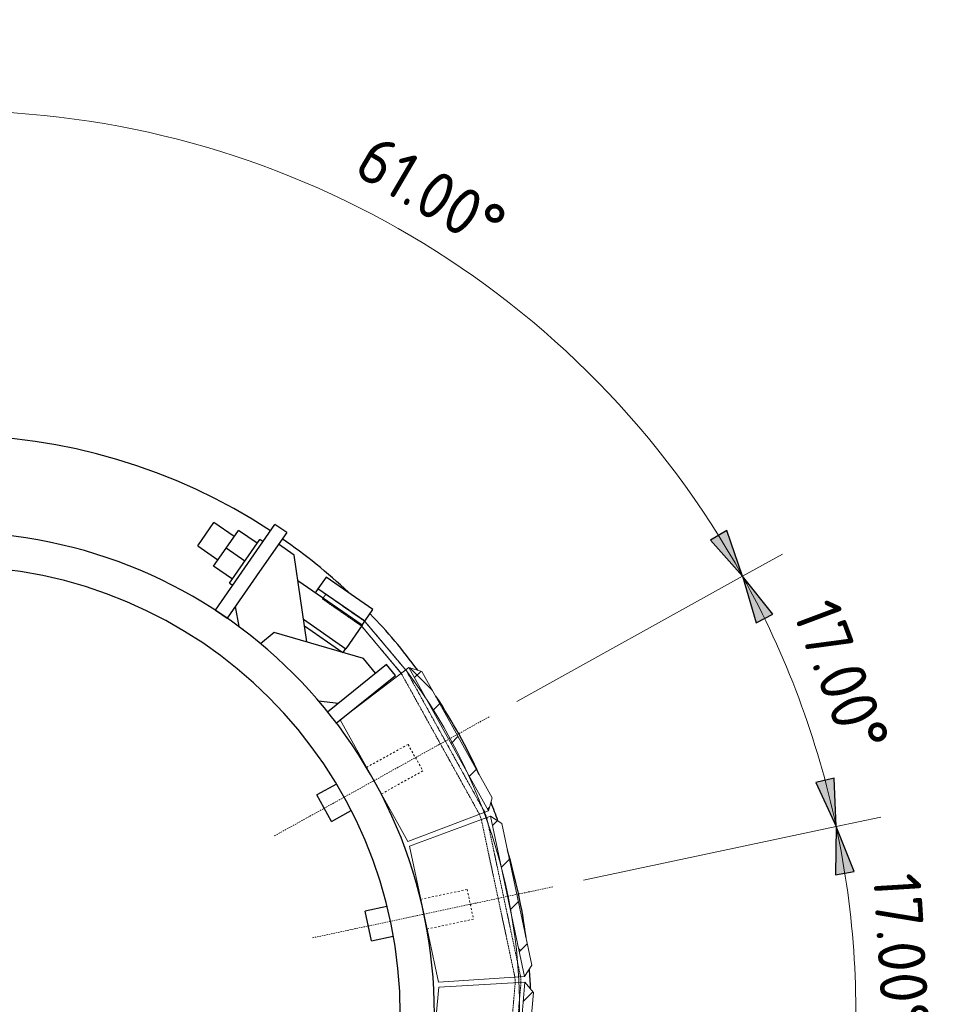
# Model space of a CAD drawing. Header units: millimetres. Extents: x -234509 to -203707, y -19731 to 120094.
# Tile 67 of 72: x -233407 to -232444, y 119056 to 120094. Entities that reach past the tile are written whole.
import ezdxf

# ---------------------------------------------------------------- set-up
doc = ezdxf.new("R2010")
doc.units = ezdxf.units.MM
doc.linetypes.add('Hhidden', pattern=[2.5, 1.5, -1])
doc.linetypes.add('XX-HIDDEN', pattern=[4, 2, -2])
for name, color, linetype, lineweight in [('N-CO-BC-BETONVORM-G', 50, 'Continuous', 25), ('N-CO-BC-BETONVORM-G-1', 50, 'Continuous', 18), ('N-CO-BC-BETONVORM-G-2', 50, 'XX-HIDDEN', 18), ('N-CO-BC-BETONVORM-G-3', 50, 'Hhidden', 18), ('N-CO-BC-BETONVORM-GN', 10, 'XX-HIDDEN', 18), ('N-CO-HC-HOUTVORM-G', 30, 'Continuous', 18), ('N-CO-KC-KUNSTSTOFVORM-G', 7, 'Continuous', 13), ('N-CO-SC-STAALVORM-G', 10, 'Continuous', 25), ('X-XX-AL-CONSTRUCTIELIJN-G-1', 7, 'Hhidden', 18), ('X-XX-AL-CONSTRUCTIELIJN-G-2', 7, 'Continuous', 18), ('X-XX-AL-M', 7, 'Continuous', 18), ('X-XX-AL-M-20', 7, 'Continuous', 18), ('X_XX_AL_DETAIL1_G', 7, 'Continuous', 13)]:
    doc.layers.add(name, color=color, linetype=linetype, lineweight=lineweight)
doc.styles.add('NLCS-ISO', font='NLCS-ISO.ttf', dxfattribs={"height": 50})
doc.dimstyles.new('2_5_NLCS_arrow_fill_12', dxfattribs={"dimscale": 304.8, "dimtxt": 50.137748, "dimasz": 0.164042, "dimexe": 0.15748, "dimexo": 0.104987, "dimgap": 0.032808, "dimtad": 1, "dimdec": 0, "dimzin": 0, "dimdsep": 46, "dimtxsty": 'NLCS-ISO', "dimsah": 1, "dimcen": 0.09, "dimazin": 0, "dimtfac": 1, "dimtdec": 4, "dimtix": 1, "dimtmove": 0, "dimatfit": 3, "dimfxl": 1, "dimtvp": 1, "dimtolj": 1, "dimtzin": 0, "dimarcsym": 2})
doc.dimstyles.new('2_5_NLCS_arrow_fill_13', dxfattribs={"dimscale": 304.8, "dimtxt": 50.137748, "dimasz": 0.164042, "dimexe": 0.15748, "dimexo": 0.104987, "dimgap": 0.032808, "dimtad": 1, "dimdec": 0, "dimzin": 0, "dimdsep": 46, "dimtxsty": 'NLCS-ISO', "dimsah": 1, "dimcen": 0.09, "dimazin": 0, "dimtfac": 1, "dimtdec": 4, "dimtix": 1, "dimtmove": 0, "dimatfit": 3, "dimfxl": 1, "dimtvp": 1, "dimtolj": 1, "dimtzin": 0, "dimarcsym": 2})
doc.dimstyles.new('2_5_NLCS_arrow_fill_14', dxfattribs={"dimscale": 304.8, "dimtxt": 50.137748, "dimasz": 0.164042, "dimexe": 0.15748, "dimexo": 0.104987, "dimgap": 0.032808, "dimtad": 1, "dimdec": 0, "dimzin": 0, "dimdsep": 46, "dimtxsty": 'NLCS-ISO', "dimsah": 1, "dimcen": 0.09, "dimazin": 0, "dimtfac": 1, "dimtdec": 4, "dimtix": 1, "dimtmove": 0, "dimatfit": 3, "dimfxl": 1, "dimtvp": 1, "dimtolj": 1, "dimtzin": 0, "dimarcsym": 2})

# ---------------------------------------------------------------- blocks, each defined once
blk = doc.blocks.new('GM_Wrijfstijl_boven_beschermpaal - GM_Wrijfstijl_boven_beschermpaal-V4-Bovenaanzicht - Uitwellingerga Copy 1 - Dependent 2')
at = {"layer": 'N-CO-BC-BETONVORM-G-1'}
h = blk.add_hatch(dxfattribs=at)
h.set_pattern_fill('ACO-HOUT_01', color=256, style=0, pattern_type=2)
h.set_pattern_definition([(123, (164987.016, 203116.672), (-31.9533486, -20.750747), []), (213, (164987.016, 203116.672), (-43.15595, -73.454843), [95.25, -57.15])])
h.paths.add_polyline_path([(86.3, 90), (76.3, 100), (-76.3, 100), (-86.1, 90), (20.2, 90)], flags=0)
at = {"layer": 'N-CO-HC-HOUTVORM-G'}
for p, q in [((-76.3, 100), (-86.3, 90)), ((76.3, 100), (-76.3, 100)), ((86.3, 90), (76.3, 100)), ((-86.3, 90), (86.3, 90))]:
    blk.add_line(p, q, dxfattribs=at)
at = {"layer": 'N-CO-KC-KUNSTSTOFVORM-G'}
for p, q in [((86.3, 90), (-86.3, 90)), ((-86.3, 90), (-73.3, 0)), ((73.3, 0), (86.3, 90)), ((-73.3, 0), (73.3, 0))]:
    blk.add_line(p, q, dxfattribs=at)
blk = doc.blocks.new('GM_Wrijfstijl_boven_beschermpaal - GM_Wrijfstijl_boven_beschermpaal-V5-Bovenaanzicht - Uitwellingerga Copy 1 - Dependent 2')
at = {"layer": 'N-CO-BC-BETONVORM-G-1'}
h = blk.add_hatch(dxfattribs=at)
h.set_pattern_fill('ACO-HOUT_01', color=256, style=0, pattern_type=2)
h.set_pattern_definition([(106, (217311.96, 145981.707), (-36.6240706, -10.501783), []), (196, (217311.96, 145981.707), (-62.746358, -57.627637), [95.25, -57.15])])
h.paths.add_polyline_path([(86.3, 90), (76.3, 100), (-76.3, 100), (-86.3, 90), (53.3, 90)], flags=0)
at = {"layer": 'N-CO-HC-HOUTVORM-G'}
for p, q in [((-76.3, 100), (-86.3, 90)), ((76.3, 100), (-76.3, 100)), ((86.3, 90), (76.3, 100)), ((-86.3, 90), (86.3, 90))]:
    blk.add_line(p, q, dxfattribs=at)
at = {"layer": 'N-CO-KC-KUNSTSTOFVORM-G'}
for p, q in [((86.3, 90), (-86.3, 90)), ((-86.3, 90), (-73.3, 0)), ((73.3, 0), (86.3, 90)), ((-73.3, 0), (73.3, 0))]:
    blk.add_line(p, q, dxfattribs=at)
blk = doc.blocks.new('GM_Wrijfstijl_boven_beschermpaal - GM_Wrijfstijl_boven_beschermpaal-V7-Bovenaanzicht - Uitwellingerga Copy 1 - Dependent 2')
at = {"layer": 'N-CO-BC-BETONVORM-G-1'}
h = blk.add_hatch(dxfattribs=at)
h.set_pattern_fill('ACO-HOUT_01', color=256, style=0, pattern_type=2)
h.set_pattern_definition([(140, (98243.776, 242456.778), (-24.490208, -29.1862933), []), (230, (98243.776, 242456.778), (-19.7941226, -82.8627945), [95.25, -57.15])])
h.paths.add_polyline_path([(86.3, 90), (76.3, 100), (-76.3, 100), (-86.3, 90), (51.6, 90)], flags=0)
at = {"layer": 'N-CO-HC-HOUTVORM-G'}
for p, q in [((-76.3, 100), (-86.3, 90)), ((76.3, 100), (-76.3, 100)), ((86.3, 90), (76.3, 100)), ((-86.3, 90), (86.3, 90))]:
    blk.add_line(p, q, dxfattribs=at)
at = {"layer": 'N-CO-KC-KUNSTSTOFVORM-G'}
for p, q in [((86.3, 90), (-86.3, 90)), ((-86.3, 90), (-73.3, 0)), ((73.3, 0), (86.3, 90)), ((-73.3, 0), (-5.1, 0)), ((-3.4, 0), (73.3, 0))]:
    blk.add_line(p, q, dxfattribs=at)
blk = doc.blocks.new('GM_type2 - GM_type2-3480043-Bovenaanzicht - Uitwellingerga Copy 1 - Dependent 2')
at = {"layer": 'N-CO-SC-STAALVORM-G'}
for p, q in [((7.5, 80), (-7.5, 80)), ((-7.5, 80), (-7.5, 0.1)), ((7.5, 0), (7.5, 80)), ((6.3, 0), (7.5, 0))]:
    blk.add_line(p, q, dxfattribs=at)
blk = doc.blocks.new('GM_type3 - GM_type3-3483063-Bovenaanzicht - Uitwellingerga Copy 1 - Dependent 2')
at = {"layer": 'N-CO-SC-STAALVORM-G'}
for p, q in [((7.5, 110), (-7.5, 110)), ((-7.5, 60), (-7.5, 110)), ((7.5, 110), (7.5, 60)), ((-7.5, 0), (-7.5, 60)), ((7.5, 60), (7.5, 0)), ((-7.5, 0), (7.5, 0))]:
    blk.add_line(p, q, dxfattribs=at)
blk = doc.blocks.new('GM_type5 - GM_type5-3483963-Bovenaanzicht - Uitwellingerga Copy 1 - Dependent 2')
at = {"layer": 'N-CO-SC-STAALVORM-G'}
for p, q in [((4.8, 95.2), (-15.2, 95.2)), ((67.9, 27.5), (4.8, 95.2)), ((-15.2, 15.2), (0, 0))]:
    blk.add_line(p, q, dxfattribs=at)
blk.add_arc((-15.2, -507.8), 508, 87.0535, 88.2822, dxfattribs=at)
blk = doc.blocks.new('GM_type4 - GM_type4-3520903-Bovenaanzicht - Uitwellingerga Copy 1 - Dependent 2')
at = {"layer": 'N-CO-SC-STAALVORM-G'}
for p, q in [((100.3, -9), (100.3, 9.8)), ((15, -0.3), (0, -15.2)), ((20, -65.2), (100.3, -9)), ((0, -65.2), (20, -65.2))]:
    blk.add_line(p, q, dxfattribs=at)
blk = doc.blocks.new('GM_M30 - M20-3491457-Bovenaanzicht - Uitwellingerga Copy 1 - Dependent 2')
at = {"layer": 'N-CO-SC-STAALVORM-G'}
for p, q in [((-233219.2, 119539.4), (-233202.1, 119564.1)), ((-233180.8, 119549.3), (-233202.1, 119564.1)), ((-233189.3, 119536.9), (-233176.2, 119555.8)), ((-233156.5, 119542.2), (-233176.2, 119555.8)), ((-233185.6, 119500.2), (-233153.6, 119546.3)), ((-233150.4, 119544), (-233153.6, 119546.3)), ((-233219.2, 119539.4), (-233197.9, 119524.6)), ((-233202.4, 119518), (-233189.3, 119536.9)), ((-233169.6, 119523.3), (-233189.3, 119536.9)), ((-233182.7, 119504.4), (-233202.4, 119518)), ((-233046, 119455.8), (-233113.6, 119502.7)), ((-233185.6, 119500.2), (-233182.3, 119498)), ((-233107.7, 119462.1), (-233063.1, 119431.1)), ((-233046, 119455.8), (-233063.1, 119431.1))]:
    blk.add_line(p, q, dxfattribs=at)
blk = doc.blocks.new('GM_type7 - GM_type7-3490173-Bovenaanzicht - Uitwellingerga Copy 1 - Dependent 2')
at = {"layer": 'N-CO-SC-STAALVORM-G'}
for p, q in [((20, 60), (15, 60)), ((20, 0), (20, 60)), ((-20, 49.6), (-20, 0.1)), ((-20, 0), (-15, 0)), ((15, 0), (20, 0))]:
    blk.add_line(p, q, dxfattribs=at)
blk = doc.blocks.new('GM_type6 - GM_type6-3496029-Bovenaanzicht - Uitwellingerga Copy 1 - Dependent 2')
at = {"layer": 'N-CO-SC-STAALVORM-G'}
for p, q in [((7.5, 60), (-7.5, 60)), ((7.5, 0), (7.5, 60)), ((-7.5, 0), (7.5, 0))]:
    blk.add_line(p, q, dxfattribs=at)
blk = doc.blocks.new('GM_buispaal-Blauwverlaat - GM_buispaal-Blauwverlaat-3493027-Bovenaanzicht - Uitwellingerga Copy 1 - Dependent 2')
at = {"layer": 'N-CO-SC-STAALVORM-G'}
for radius, start, end in [(610, 56.6633, 123.3367), (610, 56.6633, 123.3367), (508, 360, 180), (610, 46.8375, 55.2541), (610, 46.8375, 55.2541), (472, 0, 180), (610, 36.5054, 43.8066), (610, 36.5054, 43.8066), (610, 24.456, 33.3438), (610, 24.456, 33.3438), (610, 19.5252, 21.4726), (610, 19.5252, 21.4726), (610, 7.6333, 16.5169), (610, 7.6333, 16.5169), (610, 2.5368, 4.4913), (610, 2.5368, 4.4913)]:
    blk.add_arc((0, 0), radius, start, end, dxfattribs=at)
blk = doc.blocks.new('GM_Type10 - GM_Type10-V17-Bovenaanzicht - Uitwellingerga Copy 1 - Dependent 2')
at = {"layer": 'N-CO-BC-BETONVORM-GN'}
for p, q in [((-16, 50), (-16, 0)), ((-16, 50), (16, 50)), ((16, 0), (16, 50))]:
    blk.add_line(p, q, dxfattribs=at)
at = {"layer": 'N-CO-SC-STAALVORM-G'}
for p, q in [((-16, 0), (-16, -0.4)), ((16, -0.6), (16, 0)), ((-16, -36.4), (-16, -60)), ((16, -60), (16, -36.5)), ((16, -60), (-16, -60))]:
    blk.add_line(p, q, dxfattribs=at)
blk = doc.blocks.new('GM_Type10 - GM_Type10-V18-Bovenaanzicht - Uitwellingerga Copy 1 - Dependent 2')
at = {"layer": 'N-CO-BC-BETONVORM-GN'}
for p, q in [((-16, 50), (-16, 0)), ((-16, 50), (16, 50)), ((16, 0), (16, 50))]:
    blk.add_line(p, q, dxfattribs=at)
at = {"layer": 'N-CO-SC-STAALVORM-G'}
for p, q in [((-16, 0), (-16, -0.5)), ((16, -0.3), (16, 0)), ((-16, -36.4), (-16, -60)), ((16, -60), (16, -36.3)), ((16, -60), (-16, -60))]:
    blk.add_line(p, q, dxfattribs=at)
blk = doc.blocks.new('GM_type12 - GM_type9-3500595-Bovenaanzicht - Uitwellingerga Copy 1 - Dependent 2')
at = {"layer": 'X-XX-AL-CONSTRUCTIELIJN-G-1'}
for p, q in [((-233084.3, 119488.4), (-233087.7, 119483.5)), ((-233087.7, 119483.5), (-233084.3, 119488.4)), ((-233084.3, 119488.4), (-233087.7, 119483.5)), ((-233087.7, 119483.5), (-233084.3, 119488.4)), ((-233084.3, 119488.4), (-233087.7, 119483.5)), ((-233087.7, 119483.5), (-233084.3, 119488.4)), ((-233084.3, 119488.4), (-233087.7, 119483.5)), ((-233087.7, 119483.5), (-233084.3, 119488.4)), ((-233087.7, 119483.5), (-233046.6, 119455)), ((-233046.6, 119455), (-233087.7, 119483.5)), ((-233087.7, 119483.5), (-233046.6, 119455)), ((-233046.6, 119455), (-233087.7, 119483.5)), ((-233087.7, 119483.5), (-233046.6, 119455)), ((-233046.6, 119455), (-233087.7, 119483.5)), ((-233087.7, 119483.5), (-233046.6, 119455)), ((-233046.6, 119455), (-233087.7, 119483.5)), ((-233042.9, 119459.7), (-233084.3, 119488.4)), ((-233084.3, 119488.4), (-233042.9, 119459.7)), ((-233042.9, 119459.7), (-233084.3, 119488.4)), ((-233084.3, 119488.4), (-233042.9, 119459.7)), ((-233042.9, 119459.7), (-233084.3, 119488.4)), ((-233084.3, 119488.4), (-233042.9, 119459.7)), ((-233042.9, 119459.7), (-233084.3, 119488.4)), ((-233084.3, 119488.4), (-233042.9, 119459.7)), ((-233046.6, 119455), (-233004.6, 119405)), ((-233004.6, 119405), (-233046.6, 119455)), ((-233046.6, 119455), (-233004.6, 119405)), ((-233004.6, 119405), (-233046.6, 119455)), ((-233046.6, 119455), (-233004.6, 119405)), ((-233004.6, 119405), (-233046.6, 119455)), ((-233046.6, 119455), (-233004.6, 119405)), ((-233004.6, 119405), (-233046.6, 119455)), ((-232999.3, 119407.9), (-233042.9, 119459.7)), ((-233042.9, 119459.7), (-232999.3, 119407.9)), ((-232999.3, 119407.9), (-233042.9, 119459.7)), ((-233042.9, 119459.7), (-232999.3, 119407.9)), ((-232999.3, 119407.9), (-233042.9, 119459.7)), ((-233042.9, 119459.7), (-232999.3, 119407.9)), ((-232999.3, 119407.9), (-233042.9, 119459.7)), ((-233042.9, 119459.7), (-232999.3, 119407.9)), ((-233004.6, 119405), (-232922.3, 119256.6)), ((-232922.3, 119256.6), (-233004.6, 119405)), ((-233004.6, 119405), (-232922.3, 119256.6)), ((-232922.3, 119256.6), (-233004.6, 119405)), ((-233004.6, 119405), (-232922.3, 119256.6)), ((-232922.3, 119256.6), (-233004.6, 119405)), ((-233004.6, 119405), (-232922.3, 119256.6)), ((-232922.3, 119256.6), (-233004.6, 119405)), ((-232916.7, 119258.7), (-232999.3, 119407.9)), ((-232999.3, 119407.9), (-232916.7, 119258.7)), ((-232916.7, 119258.7), (-232999.3, 119407.9)), ((-232999.3, 119407.9), (-232916.7, 119258.7)), ((-232916.7, 119258.7), (-232999.3, 119407.9)), ((-232999.3, 119407.9), (-232916.7, 119258.7)), ((-232916.7, 119258.7), (-232999.3, 119407.9)), ((-232999.3, 119407.9), (-232916.7, 119258.7)), ((-232922.3, 119256.6), (-232920.2, 119250.7)), ((-232920.2, 119250.7), (-232922.3, 119256.6)), ((-232922.3, 119256.6), (-232920.2, 119250.7)), ((-232920.2, 119250.7), (-232922.3, 119256.6)), ((-232922.3, 119256.6), (-232920.2, 119250.7)), ((-232920.2, 119250.7), (-232922.3, 119256.6)), ((-232922.3, 119256.6), (-232920.2, 119250.7)), ((-232920.2, 119250.7), (-232922.3, 119256.6)), ((-232914.5, 119252.8), (-232916.7, 119258.7)), ((-232916.7, 119258.7), (-232914.5, 119252.8)), ((-232914.5, 119252.8), (-232916.7, 119258.7)), ((-232916.7, 119258.7), (-232914.5, 119252.8)), ((-232914.5, 119252.8), (-232916.7, 119258.7)), ((-232916.7, 119258.7), (-232914.5, 119252.8)), ((-232914.5, 119252.8), (-232916.7, 119258.7)), ((-232916.7, 119258.7), (-232914.5, 119252.8)), ((-232920.2, 119250.7), (-232884.9, 119085)), ((-232884.9, 119085), (-232920.2, 119250.7)), ((-232920.2, 119250.7), (-232884.9, 119085)), ((-232884.9, 119085), (-232920.2, 119250.7)), ((-232920.2, 119250.7), (-232884.9, 119085)), ((-232884.9, 119085), (-232920.2, 119250.7)), ((-232920.2, 119250.7), (-232884.9, 119085)), ((-232884.9, 119085), (-232920.2, 119250.7)), ((-232878.9, 119085.4), (-232914.5, 119252.8)), ((-232914.5, 119252.8), (-232878.9, 119085.4)), ((-232878.9, 119085.4), (-232914.5, 119252.8)), ((-232914.5, 119252.8), (-232878.9, 119085.4)), ((-232878.9, 119085.4), (-232914.5, 119252.8)), ((-232914.5, 119252.8), (-232878.9, 119085.4)), ((-232878.9, 119085.4), (-232914.5, 119252.8)), ((-232914.5, 119252.8), (-232878.9, 119085.4)), ((-232884.6, 119078.7), (-232899.3, 118910)), ((-232899.3, 118910), (-232884.6, 119078.7)), ((-232884.6, 119078.7), (-232899.3, 118910)), ((-232899.3, 118910), (-232884.6, 119078.7)), ((-232884.6, 119078.7), (-232899.3, 118910)), ((-232899.3, 118910), (-232884.6, 119078.7)), ((-232884.6, 119078.7), (-232899.3, 118910)), ((-232899.3, 118910), (-232884.6, 119078.7)), ((-232893.4, 118908.6), (-232878.5, 119079.1)), ((-232878.5, 119079.1), (-232893.4, 118908.6)), ((-232893.4, 118908.6), (-232878.5, 119079.1)), ((-232878.5, 119079.1), (-232893.4, 118908.6)), ((-232893.4, 118908.6), (-232878.5, 119079.1)), ((-232878.5, 119079.1), (-232893.4, 118908.6)), ((-232893.4, 118908.6), (-232878.5, 119079.1)), ((-232878.5, 119079.1), (-232893.4, 118908.6)), ((-232884.9, 119085), (-232884.6, 119078.7)), ((-232884.6, 119078.7), (-232884.9, 119085)), ((-232884.9, 119085), (-232884.6, 119078.7)), ((-232884.6, 119078.7), (-232884.9, 119085)), ((-232884.9, 119085), (-232884.6, 119078.7)), ((-232884.6, 119078.7), (-232884.9, 119085)), ((-232884.9, 119085), (-232884.6, 119078.7)), ((-232884.6, 119078.7), (-232884.9, 119085)), ((-232878.5, 119079.1), (-232878.9, 119085.4)), ((-232878.9, 119085.4), (-232878.5, 119079.1)), ((-232878.5, 119079.1), (-232878.9, 119085.4)), ((-232878.9, 119085.4), (-232878.5, 119079.1)), ((-232878.5, 119079.1), (-232878.9, 119085.4)), ((-232878.9, 119085.4), (-232878.5, 119079.1)), ((-232878.5, 119079.1), (-232878.9, 119085.4)), ((-232878.9, 119085.4), (-232878.5, 119079.1))]:
    blk.add_line(p, q, dxfattribs=at)
blk = doc.blocks.new('DIMBLOCK13-Bovenaanzicht - Uitwellingerga Copy 1 - Dependent 2')
at = {"layer": 'X-XX-AL-M-20', "lineweight": 25}
for points in [[(-232546.3, 119243.7), (-232548.3, 119294.6), (-232567.7, 119290)], [(-232546.3, 119243.7), (-232547, 119192.7), (-232527.4, 119196.3)], [(-232529.1, 118962.7), (-232516.1, 119012), (-232536.1, 119013.2)], [(-232529.1, 118962.7), (-232544.7, 118914.2), (-232524.9, 118911.9)]]:
    blk.add_hatch(color=256, dxfattribs=at).paths.add_polyline_path(points, flags=0)
for p, q in [((-232548.3, 119294.6), (-232567.7, 119290)), ((-232546.3, 119243.7), (-232548.3, 119294.6)), ((-232567.7, 119290), (-232546.3, 119243.7)), ((-232546.3, 119243.7), (-232547, 119192.7)), ((-232527.4, 119196.3), (-232546.3, 119243.7)), ((-232547, 119192.7), (-232527.4, 119196.3)), ((-232516.1, 119012), (-232536.1, 119013.2)), ((-232536.1, 119013.2), (-232529.1, 118962.7)), ((-232529.1, 118962.7), (-232516.1, 119012)), ((-232529.1, 118962.7), (-232544.7, 118914.2)), ((-232524.9, 118911.9), (-232529.1, 118962.7)), ((-232544.7, 118914.2), (-232524.9, 118911.9))]:
    blk.add_line(p, q, dxfattribs=at)
at = {"layer": 'X-XX-AL-M-20'}
for p, q in [((-232546.3, 119243.7), (-232499.3, 119253.7)), ((-232546.3, 119243.7), (-232812.6, 119187.1)), ((-232529.1, 118962.7), (-232800.3, 118986.4)), ((-232529.1, 118962.7), (-232529.1, 118962.7)), ((-232529.1, 118962.7), (-232529.1, 118962.7)), ((-232529.1, 118962.7), (-232529.1, 118962.7)), ((-232529.1, 118962.7), (-232529.1, 118962.7)), ((-232529.1, 118962.7), (-232529.1, 118962.7)), ((-232529.1, 118962.7), (-232529.1, 118962.7)), ((-232529.1, 118962.7), (-232529.1, 118962.7)), ((-232529.1, 118962.7), (-232529.1, 118962.7)), ((-232529.1, 118962.7), (-232529.1, 118962.7)), ((-232529.1, 118962.7), (-232529.1, 118962.7)), ((-232529.1, 118962.7), (-232529.1, 118962.7)), ((-232529.1, 118962.7), (-232529.1, 118962.7)), ((-232529.1, 118962.7), (-232529.1, 118962.7)), ((-232529.1, 118962.7), (-232529.1, 118962.7)), ((-232529.1, 118962.7), (-232481.3, 118958.5))]:
    blk.add_line(p, q, dxfattribs=at)
blk.add_arc((-233477.7, 119045.7), 952.2, 355, 12, dxfattribs=at)
blk.add_arc((-233477.7, 119045.7), 952.2, 355, 12, dxfattribs=at)
at = {"layer": 'X-XX-AL-M-20', "color": 0, "insert": (-232457.6, 119195.8), "char_height": 50, "width": 210.011, "attachment_point": 1, "rotation": 273.5, "line_spacing_factor": 1.135194, "style": 'NLCS-ISO'}
blk.add_mtext('17.00°', dxfattribs=at)
blk = doc.blocks.new('DIMBLOCK14-Bovenaanzicht - Uitwellingerga Copy 1 - Dependent 2')
at = {"layer": 'X-XX-AL-M-20', "lineweight": 25}
for points in [[(-232644.9, 119507.4), (-232630.7, 119458.4), (-232612.9, 119467.6)], [(-232546.3, 119243.7), (-232548.3, 119294.6), (-232567.7, 119290)], [(-232546.3, 119243.7), (-232547, 119192.7), (-232527.4, 119196.3)]]:
    blk.add_hatch(color=256, dxfattribs=at).paths.add_polyline_path(points, flags=0)
at = {"layer": 'X-XX-AL-M-20'}
for p, q in [((-232644.9, 119507.4), (-232602.9, 119530.6)), ((-232644.9, 119507.4), (-232883, 119375.4)), ((-232546.3, 119243.7), (-232499.3, 119253.7)), ((-232546.3, 119243.7), (-232812.6, 119187.1)), ((-232546.3, 119243.7), (-232546.3, 119243.7)), ((-232546.3, 119243.7), (-232546.3, 119243.7)), ((-232546.3, 119243.7), (-232546.3, 119243.7)), ((-232546.3, 119243.7), (-232546.3, 119243.7)), ((-232546.3, 119243.7), (-232546.3, 119243.7)), ((-232546.3, 119243.7), (-232546.3, 119243.7)), ((-232546.3, 119243.7), (-232546.3, 119243.7)), ((-232546.3, 119243.7), (-232546.3, 119243.7)), ((-232546.3, 119243.7), (-232546.3, 119243.7)), ((-232546.3, 119243.7), (-232546.3, 119243.7)), ((-232546.3, 119243.7), (-232546.3, 119243.7)), ((-232546.3, 119243.7), (-232546.3, 119243.7)), ((-232546.3, 119243.7), (-232546.3, 119243.7)), ((-232546.3, 119243.7), (-232546.3, 119243.7))]:
    blk.add_line(p, q, dxfattribs=at)
at = {"layer": 'X-XX-AL-M-20', "lineweight": 25}
for p, q in [((-232644.9, 119507.4), (-232630.7, 119458.4)), ((-232612.9, 119467.6), (-232644.9, 119507.4)), ((-232630.7, 119458.4), (-232612.9, 119467.6)), ((-232548.3, 119294.6), (-232567.7, 119290)), ((-232546.3, 119243.7), (-232548.3, 119294.6)), ((-232567.7, 119290), (-232546.3, 119243.7)), ((-232546.3, 119243.7), (-232547, 119192.7)), ((-232527.4, 119196.3), (-232546.3, 119243.7)), ((-232547, 119192.7), (-232527.4, 119196.3))]:
    blk.add_line(p, q, dxfattribs=at)
at = {"layer": 'X-XX-AL-M-20'}
blk.add_arc((-233477.7, 119045.7), 952.2, 12, 29, dxfattribs=at)
blk.add_arc((-233477.7, 119045.7), 952.2, 12, 29, dxfattribs=at)
at = {"layer": 'X-XX-AL-M-20', "color": 0, "insert": (-232546, 119487.5), "char_height": 50, "width": 210.011, "attachment_point": 1, "rotation": 290.5, "line_spacing_factor": 1.135194, "style": 'NLCS-ISO'}
blk.add_mtext('17.00°', dxfattribs=at)
blk = doc.blocks.new('DIMBLOCK15-Bovenaanzicht - Uitwellingerga Copy 1 - Dependent 2')
at = {"layer": 'X-XX-AL-M-20', "lineweight": 25}
for points in [[(-233477.7, 119997.9), (-233528, 120006.6), (-233527.4, 119986.6)], [(-233477.7, 119997.9), (-233428, 119986.6), (-233427.5, 120006.6)], [(-232644.9, 119507.4), (-232661.7, 119555.5), (-232678.9, 119545.3)]]:
    blk.add_hatch(color=256, dxfattribs=at).paths.add_polyline_path(points, flags=0)
at = {"layer": 'X-XX-AL-M-20'}
for p, q in [((-233477.7, 119997.9), (-233477.7, 120061.9)), ((-233477.7, 119997.9), (-233477.7, 119949.9)), ((-232644.9, 119507.4), (-232602.9, 119530.6)), ((-232644.9, 119507.4), (-232883, 119375.4)), ((-232644.9, 119507.4), (-232644.9, 119507.4)), ((-232644.9, 119507.4), (-232644.9, 119507.4))]:
    blk.add_line(p, q, dxfattribs=at)
at = {"layer": 'X-XX-AL-M-20', "lineweight": 25}
for p, q in [((-233477.7, 119997.9), (-233528, 120006.6)), ((-233528, 120006.6), (-233527.4, 119986.6)), ((-233427.5, 120006.6), (-233477.7, 119997.9)), ((-233428, 119986.6), (-233427.5, 120006.6)), ((-233527.4, 119986.6), (-233477.7, 119997.9)), ((-233477.7, 119997.9), (-233428, 119986.6)), ((-232661.7, 119555.5), (-232678.9, 119545.3)), ((-232644.9, 119507.4), (-232661.7, 119555.5)), ((-232678.9, 119545.3), (-232644.9, 119507.4))]:
    blk.add_line(p, q, dxfattribs=at)
at = {"layer": 'X-XX-AL-M-20'}
blk.add_arc((-233477.7, 119045.7), 952.2, 29, 90, dxfattribs=at)
blk.add_arc((-233477.7, 119045.7), 952.2, 29, 90, dxfattribs=at)
at = {"layer": 'X-XX-AL-M-20', "color": 0, "insert": (-233031.7, 119975.3), "char_height": 50, "width": 210.011, "attachment_point": 1, "rotation": 329.5, "line_spacing_factor": 1.135194, "style": 'NLCS-ISO'}
blk.add_mtext('61.00°', dxfattribs=at)

msp = doc.modelspace()

# ---------------------------------------------------------------- linework, layer by layer
at = {"layer": 'X-XX-AL-CONSTRUCTIELIJN-G-1'}
for p, q in [((-233138.4, 119233.8), (-232911, 119359.9)), ((-233098.2, 119126.4), (-232843.9, 119180.4))]:
    msp.add_line(p, q, dxfattribs=at)
at = {"layer": 'X-XX-AL-CONSTRUCTIELIJN-G-2'}
for p, q in [((-233046.6, 119455), (-233004.6, 119405)), ((-232999.3, 119407.9), (-233042.9, 119459.7))]:
    msp.add_line(p, q, dxfattribs=at)
at = {"layer": 'X_XX_AL_DETAIL1_G'}
msp.add_arc((-233477.7, 119049.5), 597.8, 143.1611, 36.8389, dxfattribs=at)

# ---------------------------------------------------------------- block references
at = {"layer": 'N-CO-BC-BETONVORM-G'}
for name, p in [('GM_buispaal-Blauwverlaat - GM_buispaal-Blauwverlaat-3493027-Bovenaanzicht - Uitwellingerga Copy 1 - Dependent 2', (-233477.7, 119045.7)), ('GM_M30 - M20-3491457-Bovenaanzicht - Uitwellingerga Copy 1 - Dependent 2', (0, 0))]:
    msp.add_blockref(name, p, dxfattribs=at)
for name, p, rotation in [('GM_type3 - GM_type3-3483063-Bovenaanzicht - Uitwellingerga Copy 1 - Dependent 2', (-233194.3, 119467.4), 325.2540698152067), ('GM_type5 - GM_type5-3483963-Bovenaanzicht - Uitwellingerga Copy 1 - Dependent 2', (-233175.8, 119454.3), 325.2540698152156), ('GM_type6 - GM_type6-3496029-Bovenaanzicht - Uitwellingerga Copy 1 - Dependent 2', (-233038.9, 119466.1), 55.25406981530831), ('GM_type7 - GM_type7-3490173-Bovenaanzicht - Uitwellingerga Copy 1 - Dependent 2', (-233054.6, 119443.5), 55.25406981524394), ('GM_type4 - GM_type4-3520903-Bovenaanzicht - Uitwellingerga Copy 1 - Dependent 2', (-233082.6, 119364.3), 128.8757529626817), ('GM_type2 - GM_type2-3480043-Bovenaanzicht - Uitwellingerga Copy 1 - Dependent 2', (-233077.9, 119358.4), 308.8757529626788), ('GM_Wrijfstijl_boven_beschermpaal - GM_Wrijfstijl_boven_beschermpaal-V5-Bovenaanzicht - Uitwellingerga Copy 1 - Dependent 2', (-233033.4, 119292), 298.9999999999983), ('GM_Wrijfstijl_boven_beschermpaal - GM_Wrijfstijl_boven_beschermpaal-V4-Bovenaanzicht - Uitwellingerga Copy 1 - Dependent 2', (-232980.8, 119151.3), 281.9999999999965), ('GM_Wrijfstijl_boven_beschermpaal - GM_Wrijfstijl_boven_beschermpaal-V7-Bovenaanzicht - Uitwellingerga Copy 1 - Dependent 2', (-232971.6, 119001.4), 265.0000000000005)]:
    msp.add_blockref(name, p, dxfattribs=dict(at, rotation=rotation))
at = {"layer": 'N-CO-BC-BETONVORM-G-2'}
for name, p, rotation in [('GM_Type10 - GM_Type10-V18-Bovenaanzicht - Uitwellingerga Copy 1 - Dependent 2', (-233033.4, 119292), 298.9999999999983), ('GM_Type10 - GM_Type10-V17-Bovenaanzicht - Uitwellingerga Copy 1 - Dependent 2', (-232980.8, 119151.3), 281.9999999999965)]:
    msp.add_blockref(name, p, dxfattribs=dict(at, rotation=rotation))
at = {"layer": 'N-CO-BC-BETONVORM-G-3'}
msp.add_blockref('GM_type12 - GM_type9-3500595-Bovenaanzicht - Uitwellingerga Copy 1 - Dependent 2', (0, 0), dxfattribs=at)

# ---------------------------------------------------------------- dimensions: what is measured, and where the dimension line sits
at = {"layer": 'X-XX-AL-M'}
for base, center, p1, p2, dimstyle, override, picture, middle in [((-232857.182, 119767.9889), (-233477.7143, 119045.704), (-232910.9607, 119359.8607), (-233477.7143, 120093.9413), '2_5_NLCS_arrow_fill_14', {"dimpost": '<>', "dimfxl": 927.407111}, 'DIMBLOCK15-Bovenaanzicht - Uitwellingerga Copy 1 - Dependent 2', (-232976.6535, 119896.3364)), ((-232570.3862, 119334.6878), (-233477.7143, 119045.704), (-232843.8746, 119180.4308), (-232910.9607, 119359.8607), '2_5_NLCS_arrow_fill_13', {"dimpost": '<>', "dimfxl": 191.560997}, 'DIMBLOCK14-Bovenaanzicht - Uitwellingerga Copy 1 - Dependent 2', (-232552.9966, 119391.4418)), ((-232525.5, 119056.8), (-233477.7, 119045.7), (-232832.2, 118989.2), (-232843.9, 119180.4), '2_5_NLCS_arrow_fill_12', {"dimpost": '<>', "dimfxl": 191.560997}, 'DIMBLOCK13-Bovenaanzicht - Uitwellingerga Copy 1 - Dependent 2', (-232492.3, 119106))]:
    dim = msp.add_angular_dim_3p(base=base, center=center, p1=p1, p2=p2, dimstyle=dimstyle, override=override, dxfattribs=at)
    dim.commit()
    dim.dimension.update_dxf_attribs({"geometry": picture, "text_midpoint": middle})

doc.saveas('drawing.dxf')
